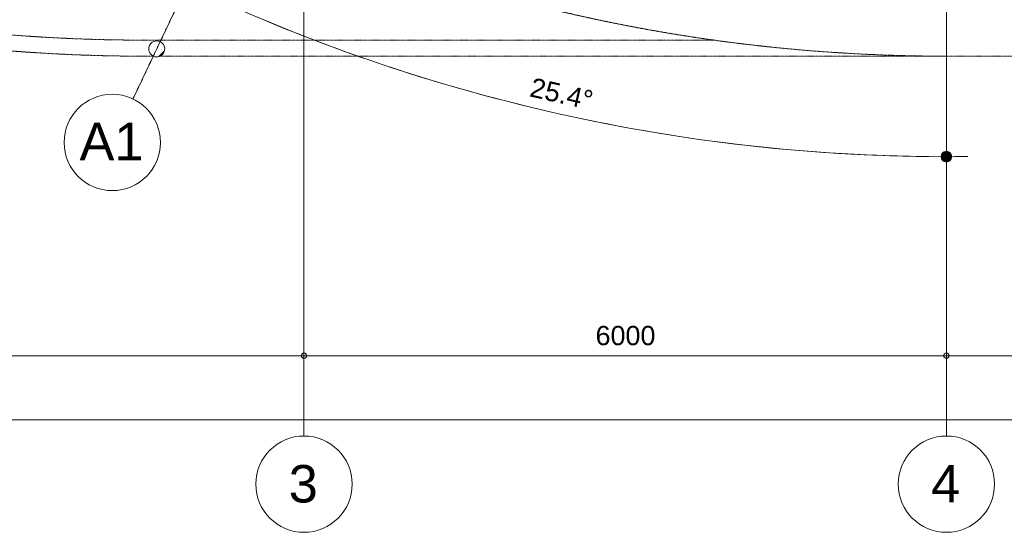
# Model space of a CAD drawing. Header units: millimetres. Extents: x -2730 to 112454, y 3237 to 48799.
# Tile 3 of 241: x 15444 to 24641, y 4050 to 8841. Entities that reach past the tile are written whole.
import ezdxf

# ---------------------------------------------------------------- set-up
doc = ezdxf.new("R2010")
doc.units = ezdxf.units.MM
doc.linetypes.add('THO_hhidden', pattern=[2.5, 1.5, -1])
doc.linetypes.add('THO_stramienlijn', pattern=[20, 17, -1.5, 0, -1.5])
for name, color, linetype, lineweight in [('A-ANNO-DIMS', 7, 'Continuous', 13), ('A-ANNO-DIMS-100', 7, 'Continuous', 13), ('S-COLS', 7, 'Continuous', 13), ('S-GRID', 7, 'Continuous', 13), ('S-GRID-IDEN', 7, 'Continuous', 13)]:
    doc.layers.add(name, color=color, linetype=linetype, lineweight=lineweight)
doc.layers.add('A-DETL', color=7, linetype='Continuous', lineweight=13, true_color=0x00a600)
doc.styles.add('Arial_1', font='arial.ttf', dxfattribs={"height": 350})
doc.styles.add('Arial_2', font='arial.ttf', dxfattribs={"height": 180})
doc.dimstyles.new('THO_18_-_transparant', dxfattribs={"dimscale": 304.8, "dimtxt": 0.602515, "dimasz": 0.164042, "dimexe": 0.328084, "dimexo": 0.0625, "dimgap": 0.147638, "dimtad": 1, "dimdec": 3, "dimlfac": 304.8, "dimrnd": 0.001, "dimdsep": 46, "dimtxsty": 'Arial_2', "dimblk1": 'DOTBLANK', "dimblk2": 'DOTBLANK', "dimsah": 1, "dimcen": 0.09, "dimdle": 0.164042, "dimazin": 0, "dimtfac": 1, "dimtdec": 4, "dimtix": 1, "dimtmove": 0, "dimatfit": 3, "dimfxl": 0.001076, "dimfxlon": 1, "dimtvp": 1, "dimtolj": 1, "dimtzin": 0, "dimarcsym": 2})
doc.dimstyles.new('THO_18_-_transparant_blue', dxfattribs={"dimscale": 304.8, "dimtxt": 0.602515, "dimasz": 1.312336, "dimexe": 0.656168, "dimexo": 0.0625, "dimgap": 0.147638, "dimtad": 1, "dimdec": 3, "dimlfac": 304.8, "dimrnd": 0.001, "dimdsep": 46, "dimtxsty": 'Arial_2', "dimblk1": 'DOTSMALL', "dimblk2": 'DOTSMALL', "dimsah": 1, "dimcen": 0.09, "dimdle": 0.656168, "dimadec": 1, "dimazin": 0, "dimtfac": 1, "dimtdec": 4, "dimtix": 1, "dimtmove": 0, "dimatfit": 3, "dimfxl": 0.002153, "dimfxlon": 1, "dimtvp": 1, "dimtolj": 1, "dimtzin": 0, "dimarcsym": 2})

# ---------------------------------------------------------------- blocks, each defined once
blk = doc.blocks.new('NLRS_28_SCO_UN_houten kolom rond_gen_bcb - rond 150-V248-00 begane grond _plotview_')
at = {"layer": 'S-COLS'}
h = blk.add_hatch(dxfattribs=at)
h.set_pattern_fill('FP_214', color=256, style=0, pattern_type=2)
h.set_pattern_definition([(70.4, (-11432.71, -14913.26), (-188.4115, 67.0903), [])])
h.paths.add_polyline_path([(28.7, -69.3), (53, -53), (69.3, -28.7), (75, 0), (69.3, 28.7), (53, 53), (28.7, 69.3), (0, 75), (-28.7, 69.3), (-53, 53), (-69.3, 28.7), (-75, 0), (-69.3, -28.7), (-53, -53), (-28.7, -69.3), (0, -75)])
at = {"layer": 'S-COLS', "lineweight": 18}
for start, end in [(360, 180), (180, 360)]:
    blk.add_arc((0, 0), 75, start, end, dxfattribs=at)
blk = doc.blocks.new('DIMBLOCK2-00 begane grond _plotview_')
at = {"layer": 'A-ANNO-DIMS-100'}
for p, q in [((11499.6, 5700), (11499.6, 5800)), ((18099.6, 5700), (18099.6, 5800)), ((11499.6, 5700), (18099.6, 5700)), ((11499.6, 5700), (11499.6, 5600)), ((18099.6, 5700), (18099.6, 5600))]:
    blk.add_line(p, q, dxfattribs=at)
for centre in [(11499.6, 5700), (18099.6, 5700)]:
    blk.add_circle(centre, 25, dxfattribs=at)
at = {"layer": 'A-ANNO-DIMS-100', "color": 0, "insert": (14522.8, 5978.7), "char_height": 180, "width": 664.518, "attachment_point": 1, "line_spacing_factor": 0.941778, "style": 'Arial_2'}
blk.add_mtext('6600', dxfattribs=at)
blk = doc.blocks.new('_DotBlank')
at = {"color": 0, "linetype": 'ByBlock', "lineweight": -2}
blk.add_line((-0.5, 0), (-1, 0), dxfattribs=at)
blk.add_circle((0, 0), 0.5, dxfattribs=at)
blk = doc.blocks.new('DIMBLOCK3-00 begane grond _plotview_')
at = {"layer": 'A-ANNO-DIMS-100'}
for p, q in [((18099.6, 5700), (18099.6, 5800)), ((24099.6, 5700), (24099.6, 5800)), ((18099.6, 5700), (24099.6, 5700)), ((18099.6, 5700), (18099.6, 5600)), ((24099.6, 5700), (24099.6, 5600))]:
    blk.add_line(p, q, dxfattribs=at)
for centre in [(18099.6, 5700), (24099.6, 5700)]:
    blk.add_circle(centre, 25, dxfattribs=at)
at = {"layer": 'A-ANNO-DIMS-100', "color": 0, "insert": (20822.8, 5978.7), "char_height": 180, "width": 664.518, "attachment_point": 1, "line_spacing_factor": 0.941778, "style": 'Arial_2'}
blk.add_mtext('6000', dxfattribs=at)
blk = doc.blocks.new('DIMBLOCK4-00 begane grond _plotview_')
at = {"layer": 'A-ANNO-DIMS-100'}
for p, q in [((24099.6, 5700), (24099.6, 5800)), ((26499.6, 5700), (26499.6, 5800)), ((24099.6, 5700), (26499.6, 5700)), ((24099.6, 5700), (24099.6, 5600)), ((26499.6, 5700), (26499.6, 5600))]:
    blk.add_line(p, q, dxfattribs=at)
for centre in [(24099.6, 5700), (26499.6, 5700)]:
    blk.add_circle(centre, 25, dxfattribs=at)
at = {"layer": 'A-ANNO-DIMS-100', "color": 0, "insert": (25022.8, 5978.7), "char_height": 180, "width": 664.518, "attachment_point": 1, "line_spacing_factor": 0.941778, "style": 'Arial_2'}
blk.add_mtext('2400', dxfattribs=at)
blk = doc.blocks.new('DIMBLOCK19-00 begane grond _plotview_')
at = {"layer": 'A-ANNO-DIMS-100'}
for p, q in [((9999.6, 5100), (9999.6, 5200)), ((71799.6, 5100), (71799.6, 5200)), ((9949.6, 5100), (71849.6, 5100)), ((9999.6, 5100), (9999.6, 5000)), ((71799.6, 5100), (71799.6, 5000))]:
    blk.add_line(p, q, dxfattribs=at)
for centre in [(9999.6, 5100), (71799.6, 5100)]:
    blk.add_circle(centre, 25, dxfattribs=at)
at = {"layer": 'A-ANNO-DIMS-100', "color": 0, "insert": (40553.5, 5378.7), "char_height": 180, "width": 830.648, "attachment_point": 1, "line_spacing_factor": 0.941778, "style": 'Arial_2'}
blk.add_mtext('61800', dxfattribs=at)
blk = doc.blocks.new('Grid - Stramienbol 9_0mm-3500-00 begane grond _plotview_')
at = {"layer": 'S-GRID-IDEN'}
blk.add_circle((0, 0), 4.5, dxfattribs=at)
blk = doc.blocks.new('DIMBLOCK64-00 begane grond _plotview_')
at = {"layer": 'A-ANNO-DIMS-100', "true_color": 0x0000ff}
h = blk.add_hatch(color=5, dxfattribs=at)
edge = h.paths.add_edge_path()
edge.add_arc((17005.3, 9159.4), 50, 0, 360)
h = blk.add_hatch(color=5, dxfattribs=at)
edge = h.paths.add_edge_path()
edge.add_arc((24099.6, 7560.6), 50, 0, 360)
at = {"layer": 'A-ANNO-DIMS-100', "color": 5, "true_color": 0x0000ff}
for p, q in [((17005.3, 9159.4), (17091.1, 9340)), ((17005.3, 9159.4), (16919.5, 8978.7)), ((17005.3, 9159.4), (17005.3, 9159.4)), ((24099.6, 7560.6), (24099.6, 7760.6)), ((24099.6, 7560.6), (24099.6, 7360.6))]:
    blk.add_line(p, q, dxfattribs=at)
for centre in [(17005.3, 9159.4), (24099.6, 7560.6)]:
    blk.add_circle(centre, 50, dxfattribs=at)
for start, end in [(243.90716, 270.69284), (244.6, 270)]:
    blk.add_arc((24099.6, 24100), 16539.4, start, end, dxfattribs=at)
at = {"layer": 'A-ANNO-DIMS-100', "color": 0, "insert": (20238.1, 8301.7), "char_height": 180, "width": 705.203, "attachment_point": 1, "rotation": 347.3, "line_spacing_factor": 0.941778, "style": 'Arial_2'}
blk.add_mtext('25.4°', dxfattribs=at)
blk = doc.blocks.new('_DotSmall')
at = {"color": 0, "linetype": 'ByBlock', "const_width": 0.5}
blk.add_lwpolyline([(-0.0625, 0, 1), (0.0625, 0, 1)], format="xyb", close=True, dxfattribs=at)

msp = doc.modelspace()

# ---------------------------------------------------------------- linework, layer by layer
at = {"layer": 'A-DETL', "color": 7, "linetype": 'THO_hhidden'}
for p, q in [((16599.633136, 8649.9998099), (21941.5218679, 8649.9998099)), ((16599.633136, 8499.9998099), (16692.2249283, 8499.9998099)), ((16754.3634745, 8499.9998099), (24099.633136, 8499.9998099)), ((57691.8363459, 8499.9998099), (24099.633136, 8499.9998099))]:
    msp.add_line(p, q, dxfattribs=at)
for centre, radius, start in [((24099.633136, 24099.9997671), 15599.9981706, 90), ((16599.633136, 24099.9997671), 15449.9981706, 90), ((16599.633136, 24099.9997671), 15599.9981706, 244.07489416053)]:
    msp.add_arc(centre, radius, start, 270, dxfattribs=at)
at = {"layer": 'S-GRID', "color": 5, "linetype": 'THO_stramienlijn', "true_color": 0x0000ff}
for p, q in [((18099.635701, 4950), (18099.635701, 42050)), ((24099.635701, 4950), (24099.635701, 42050)), ((24099.6279561, 24099.9868413), (16502.2771342, 8100.0020623))]:
    msp.add_line(p, q, dxfattribs=at)

# ---------------------------------------------------------------- block references
at = {"layer": 'S-COLS', "lineweight": 18, "rotation": 334.6000015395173}
msp.add_blockref('NLRS_28_SCO_UN_houten kolom rond_gen_bcb - rond 150-V248-00 begane grond _plotview_', (16724.3950615, 8567.7813632), dxfattribs=at)
at = {"layer": 'S-GRID-IDEN', "xscale": 99.99999999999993, "yscale": 99.99999999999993, "zscale": 99.99999999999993, "rotation": 154.6000015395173}
msp.add_blockref('Grid - Stramienbol 9_0mm-3500-00 begane grond _plotview_', (16309.2563351, 7693.5011753), dxfattribs=at)
at = {"layer": 'S-GRID-IDEN', "xscale": 99.99999999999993, "yscale": 99.99999999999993, "zscale": 99.99999999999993}
for p in [(18099.635701, 4500), (24099.635701, 4500)]:
    msp.add_blockref('Grid - Stramienbol 9_0mm-3500-00 begane grond _plotview_', p, dxfattribs=at)

# ---------------------------------------------------------------- texts
at = {"layer": 'S-GRID-IDEN', "char_height": 350, "attachment_point": 1, "style": 'Arial_1'}
for s, insert, width in [('A1', (16002.9730506, 7877.1019017), 737.5525), ('3', (17957.0136315, 4678.7433988), 336.70875), ('4', (23957.0136315, 4678.7433988), 336.70875)]:
    msp.add_mtext(s, dxfattribs=dict(at, insert=insert, width=width))

# ---------------------------------------------------------------- dimensions: what is measured, and where the dimension line sits
at = {"layer": 'A-ANNO-DIMS', "color": 5, "true_color": 0x0000ff}
dim = msp.add_angular_dim_3p(base=(19282.3830751, 8277.6567742), center=(24099.635701, 24100.003152), p1=(16919.5087619, 8978.6898903), p2=(24099.635701, 7360.5785018), dimstyle='THO_18_-_transparant_blue', override={"dimpost": '<>°', "dimfxl": 7360.197506}, dxfattribs=at)
dim.commit()
dim.dimension.update_dxf_attribs({"geometry": 'DIMBLOCK64-00 begane grond _plotview_', "text_midpoint": (20493.6038198, 8098.7767609)})
at = {"layer": 'A-ANNO-DIMS'}
for base, p1, p2, override, picture, middle in [((18099.6357010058, 5699.9999999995), (11499.6357010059, 5799.9999999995), (18099.6357010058, 5799.9999999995), {"dimpost": '<>', "dimfxl": 6600}, 'DIMBLOCK2-00 begane grond _plotview_', (14799.6357010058, 5836.9031383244)), ((24099.6357010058, 5699.9999999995), (18099.6357010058, 5799.9999999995), (24099.6357010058, 5799.9999999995), {"dimpost": '<>', "dimfxl": 6000}, 'DIMBLOCK3-00 begane grond _plotview_', (21099.6357010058, 5836.9031383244)), ((26499.6357010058, 5699.9999999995), (24099.6357010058, 5799.9999999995), (26499.6357010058, 5799.9999999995), {"dimpost": '<>', "dimfxl": 2400}, 'DIMBLOCK4-00 begane grond _plotview_', (25299.6357010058, 5836.9645298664)), ((71799.6357010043, 5099.9999999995), (9999.6357010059, 5199.9999999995), (71799.6357010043, 5199.9999999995), {"dimpost": '<>', "dimfxl": 61800}, 'DIMBLOCK19-00 begane grond _plotview_', (40899.6357010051, 5236.9645298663))]:
    dim = msp.add_linear_dim(base=base, p1=p1, p2=p2, dimstyle='THO_18_-_transparant', override=override, dxfattribs=at)
    dim.commit()
    dim.dimension.update_dxf_attribs({"geometry": picture, "text_midpoint": middle})

doc.saveas('drawing.dxf')
